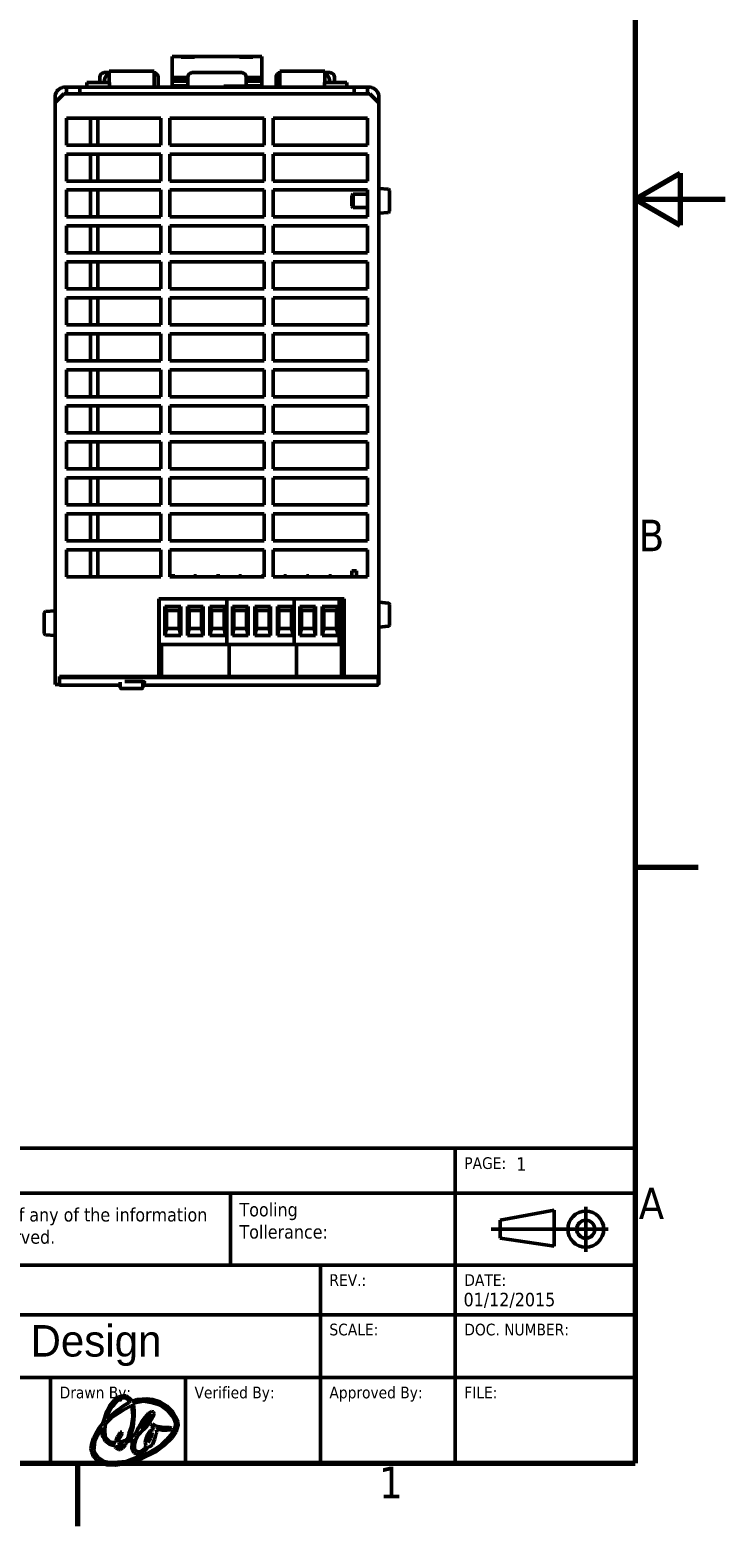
# Model space of a CAD drawing. Header units: millimetres. Extents: x -8 to 1688, y -8 to 1196.
# Tile 6 of 8: x 1379 to 1688, y 4 to 669. Entities that reach past the tile are written whole.
import ezdxf
from ezdxf.enums import TextEntityAlignment as Align

# ---------------------------------------------------------------- set-up
doc = ezdxf.new("R2010")
doc.units = ezdxf.units.MM
doc.header["$LTSCALE"] = 4
for name, color, linetype, lineweight in [('Bordo (ISO)', 7, 'Continuous', 70), ('Simbolo (ISO)', 7, 'Continuous', 25), ('Titolo (ISO)', 7, 'Continuous', 50), ('Visibile (ISO)', 7, 'Continuous', 50)]:
    doc.layers.add(name, color=color, linetype=linetype, lineweight=lineweight)
doc.styles.add('Stile testo106', font='tahoma.ttf')
doc.styles.add('Stile testo39', font='tahoma.ttf')
doc.styles.add('Stile testo96', font='txt')
doc.styles.add('Stile testo97', font='txt')
doc.styles.add('Testo nota (ISO)', font='tahoma.ttf')

# ---------------------------------------------------------------- blocks, each defined once
blk = doc.blocks.new('Bordi adel')
at = {"layer": 'Bordo (ISO)'}
for p, q in [((412, 289), (412, 8)), ((412, 148.5), (417, 151.39)), ((417, 151.39), (417, 145.61)), ((412, 148.5), (422, 148.5)), ((412, 148.5), (417, 145.61)), ((412, 74.25), (419, 74.25)), ((8, 8), (412, 8)), ((350, 8), (350, 1))]:
    blk.add_line(p, q, dxfattribs=at)
at = {"layer": 'Simbolo (ISO)', "char_height": 3.5, "style": 'Testo nota (ISO)'}
for s, insert, attachment_point in [('B', (412.4, 111.12), 4), ('A', (412.4, 36.87), 4), ('1', (384.83, 7.6), 2)]:
    blk.add_mtext(s, dxfattribs=dict(at, insert=insert, attachment_point=attachment_point))
blk = doc.blocks.new('Cartigli ADEL system')
at = {"layer": 'Titolo (ISO)'}
for p, q in [((102.57, 128.89), (222.57, 128.89)), ((102.57, 128.89), (202.57, 128.89)), ((202.57, 128.89), (222.57, 128.89)), ((202.57, 123.89), (202.57, 128.89)), ((202.57, 128.89), (202.57, 123.89)), ((222.57, 128.89), (222.57, 93.89)), ((222.57, 128.89), (222.57, 123.89)), ((202.57, 123.89), (102.57, 123.89)), ((102.57, 123.89), (177.57, 123.89)), ((202.57, 123.89), (177.57, 123.89)), ((177.57, 123.89), (177.57, 115.89)), ((177.57, 123.89), (177.57, 115.89)), ((222.57, 123.89), (202.57, 123.89)), ((202.57, 123.89), (222.57, 123.89)), ((202.57, 115.89), (202.57, 123.89)), ((202.57, 115.89), (202.57, 123.89)), ((222.57, 123.89), (222.57, 115.89)), ((207.57, 120.89), (213.57, 122.02)), ((213.57, 122.02), (213.57, 118.02)), ((217.07, 122.39), (217.07, 117.39)), ((206.57, 119.89), (214.57, 119.89)), ((207.57, 118.89), (207.57, 120.89)), ((214.57, 119.89), (219.57, 119.89)), ((213.57, 118.02), (207.57, 118.89)), ((177.57, 115.89), (102.57, 115.89)), ((102.57, 115.89), (187.57, 115.89)), ((177.57, 115.89), (202.57, 115.89)), ((202.57, 115.89), (187.57, 115.89)), ((187.57, 115.89), (187.57, 110.39)), ((187.57, 115.89), (187.57, 110.39)), ((222.57, 115.89), (202.57, 115.89)), ((202.57, 115.89), (222.57, 115.89)), ((202.57, 110.39), (202.57, 115.89)), ((202.57, 110.39), (202.57, 115.89)), ((222.57, 115.89), (222.57, 110.39)), ((187.57, 110.39), (102.57, 110.39)), ((102.57, 110.39), (187.57, 110.39)), ((202.57, 110.39), (187.57, 110.39)), ((187.57, 110.39), (187.57, 103.39)), ((187.57, 110.39), (202.57, 110.39)), ((187.57, 110.39), (187.57, 103.39)), ((202.57, 110.39), (222.57, 110.39)), ((202.57, 103.39), (202.57, 110.39)), ((222.57, 110.39), (202.57, 110.39)), ((202.57, 103.39), (202.57, 110.39)), ((222.57, 110.39), (222.57, 103.39)), ((187.57, 103.39), (102.57, 103.39)), ((172.57, 103.39), (157.57, 103.39)), ((157.57, 103.39), (157.57, 93.89)), ((187.57, 103.39), (172.57, 103.39)), ((172.57, 103.39), (172.57, 93.89)), ((172.57, 93.89), (172.57, 103.39)), ((202.57, 103.39), (187.57, 103.39)), ((187.57, 103.39), (187.57, 93.89)), ((187.57, 93.89), (187.57, 103.39)), ((187.57, 103.39), (202.57, 103.39)), ((222.57, 103.39), (202.57, 103.39)), ((202.57, 103.39), (222.57, 103.39)), ((202.57, 93.89), (202.57, 103.39)), ((202.57, 93.89), (202.57, 103.39)), ((222.57, 103.39), (222.57, 93.89)), ((222.57, 93.89), (102.57, 93.89)), ((157.57, 93.89), (172.57, 93.89)), ((172.57, 93.89), (187.57, 93.89)), ((187.57, 93.89), (202.57, 93.89)), ((222.57, 93.89), (202.57, 93.89))]:
    blk.add_line(p, q, dxfattribs=at)
for radius in [2, 1]:
    blk.add_circle((217.07, 119.89), radius, dxfattribs=at)
at = {"layer": 'Titolo (ISO)', "char_height": 1.3, "attachment_point": 1, "style": 'Testo nota (ISO)'}
for s, insert in [('\\fTahoma|b0|i0;\\H1.3000;PAGE:', (203.57, 127.89)), ('\\fTahoma|b0|i0;\\H1.3000;REV.:', (188.57, 114.89)), ('\\fTahoma|b0|i0;\\H1.3000;DATE:', (203.57, 114.89)), ('\\fTahoma|b0|i0;\\H1.3000;SCALE:', (188.57, 109.39)), ('\\fTahoma|b0|i0;\\H1.3000;DOC. NUMBER:', (203.57, 109.39)), ('\\fTahoma|b0|i0;\\H1.3000;Drawn By:', (158.57, 102.39)), ('\\fTahoma|b0|i0;\\H1.3000;Verified By:', (173.57, 102.39)), ('\\fTahoma|b0|i0;\\H1.3000;Approved By:', (188.57, 102.39)), ('\\fTahoma|b0|i0;\\H1.3000;FILE:', (203.57, 102.39))]:
    blk.add_mtext(s, dxfattribs=dict(at, insert=insert))
at = {"layer": 'Titolo (ISO)', "char_height": 1.5, "attachment_point": 1, "line_spacing_factor": 0.987884, "style": 'Testo nota (ISO)'}
for s, insert, width in [('\\fTahoma|b0|i0;\\H1.5000;Any disclosure, use or duplication of this document or of any of the information contained herein is expressly prohibited. All rights reserved.', (104.57, 122.25), 72.265), ('\\fTahoma|b0|i0;\\H1.5000;Tooling\\PTollerance:', (178.57, 122.82), 20.2373)]:
    blk.add_mtext(s, dxfattribs=dict(at, insert=insert, width=width))
at = {"layer": 'Titolo (ISO)'}
for tag, height, style, p in [('Materiale', 2.5, 'Stile testo39', (124.57, 127.89)), ('Tolleranza', 1.5, 'Stile testo106', (190.07, 120.89)), ('Revisione', 1.5, 'Stile testo106', (188.57, 112.89)), ('Scala', 1.5, 'Stile testo106', (188.57, 107.39)), ('N._Documento', 1.5, 'Stile testo106', (203.57, 107.39)), ('Disegnatore', 1.5, 'Stile testo106', (158.57, 99.89)), ('Verifica', 1.5, 'Stile testo106', (173.57, 99.89)), ('Approvazione', 1.5, 'Stile testo106', (188.57, 99.89)), ('File', 1.5, 'Stile testo106', (203.57, 99.89))]:
    blk.add_attdef(tag, text='', height=height, dxfattribs=dict(at, style=style)).set_placement(p, align=Align.TOP_LEFT)
for tag, p, height, style in [('Pagina_001', (209.34, 126.39), 1.5, 'Stile testo106'), ('Descrizione_001', (117.31, 112.33), 2.5, 'Stile testo96'), ('Data_001', (203.48, 111.32), 1.5, 'Stile testo106'), ('Titolo_001', (112.41, 105.73), 3.5, 'Stile testo97')]:
    blk.add_attdef(tag, p, '', height=height, dxfattribs=dict(at, style=style))

msp = doc.modelspace()

# ---------------------------------------------------------------- linework, layer by layer
at = {"layer": 'Visibile (ISO)'}
for p, q in [((1441.99, 657.48), (1445.99, 657.48)), ((1441.99, 648.82), (1441.99, 657.48)), ((1445.99, 657.48), (1445.99, 657.15)), ((1445.99, 657.48), (1451.99, 657.48)), ((1445.99, 657.15), (1451.99, 657.15)), ((1451.99, 657.15), (1451.99, 657.48)), ((1451.99, 657.48), (1471.99, 657.48)), ((1471.99, 657.48), (1471.99, 657.15)), ((1471.99, 657.48), (1477.99, 657.48)), ((1471.99, 657.15), (1477.99, 657.15)), ((1477.99, 657.48), (1481.99, 657.48)), ((1477.99, 657.15), (1477.99, 657.48)), ((1481.99, 657.48), (1481.99, 648.82)), ((1404.13, 645.88), (1404.13, 643.88)), ((1414.13, 645.88), (1404.13, 645.88)), ((1409.85, 648.28), (1409.85, 645.88)), ((1411.85, 650.28), (1413.99, 650.28)), ((1413.99, 650.88), (1433.99, 650.88)), ((1413.99, 649.87), (1413.99, 650.88)), ((1413.99, 649.87), (1413.99, 645.88)), ((1414.13, 643.88), (1414.13, 645.88)), ((1433.99, 650.88), (1433.99, 649.87)), ((1433.99, 644.28), (1433.99, 649.87)), ((1435.85, 643.88), (1435.85, 648.28)), ((1441.99, 648.82), (1441.99, 648.09)), ((1441.99, 647.01), (1441.99, 648.09)), ((1441.99, 648.09), (1448.99, 648.09)), ((1441.99, 646.48), (1441.99, 647.01)), ((1448.99, 647.01), (1441.99, 647.01)), ((1441.99, 644.48), (1441.99, 646.48)), ((1448.99, 646.48), (1441.99, 646.48)), ((1448.99, 648.28), (1448.99, 643.88)), ((1472.99, 650.28), (1450.99, 650.28)), ((1474.99, 644.28), (1474.99, 648.28)), ((1474.99, 648.09), (1481.99, 648.09)), ((1481.99, 647.01), (1474.99, 647.01)), ((1481.99, 646.48), (1474.99, 646.48)), ((1481.99, 648.09), (1481.99, 648.82)), ((1481.99, 648.09), (1481.99, 647.01)), ((1481.99, 647.01), (1481.99, 646.48)), ((1481.99, 646.48), (1481.99, 644.48)), ((1488.25, 648.28), (1488.25, 643.88)), ((1489.99, 650.88), (1509.99, 650.88)), ((1489.99, 649.87), (1489.99, 650.88)), ((1489.99, 649.87), (1489.99, 644.28)), ((1509.79, 645.88), (1509.79, 643.88)), ((1519.79, 645.88), (1509.79, 645.88)), ((1509.99, 650.88), (1509.99, 649.87)), ((1509.99, 650.28), (1512.25, 650.28)), ((1509.99, 645.88), (1509.99, 649.87)), ((1514.25, 645.88), (1514.25, 648.28)), ((1519.79, 643.88), (1519.79, 645.88)), ((1393.93, 640.88), (1389.99, 636.94)), ((1389.99, 639.38), (1389.99, 636.94)), ((1396.99, 640.88), (1393.93, 640.88)), ((1394.49, 643.88), (1394.99, 643.88)), ((1400.99, 643.88), (1394.99, 643.88)), ((1394.99, 640.88), (1394.99, 643.88)), ((1396.99, 640.88), (1400.99, 640.88)), ((1400.99, 640.88), (1400.99, 643.88)), ((1400.99, 643.88), (1522.99, 643.88)), ((1522.99, 640.88), (1400.99, 640.88)), ((1433.99, 643.88), (1433.99, 644.28)), ((1448.99, 644.48), (1441.99, 644.48)), ((1441.99, 644.48), (1441.99, 643.88)), ((1445.99, 643.88), (1445.99, 644.48)), ((1464.99, 644.28), (1474.99, 644.28)), ((1464.99, 643.88), (1464.99, 644.28)), ((1465.79, 643.88), (1465.79, 644.28)), ((1481.99, 644.48), (1474.99, 644.48)), ((1477.99, 644.48), (1477.99, 643.88)), ((1481.99, 644.48), (1481.99, 643.88)), ((1489.99, 644.28), (1489.99, 643.88)), ((1528.99, 643.88), (1522.99, 643.88)), ((1522.99, 643.88), (1522.99, 640.88)), ((1522.99, 640.88), (1526.99, 640.88)), ((1529.99, 640.88), (1526.99, 640.88)), ((1528.99, 643.88), (1528.99, 640.88)), ((1528.99, 643.88), (1529.49, 643.88)), ((1533.99, 636.88), (1529.99, 640.88)), ((1530.77, 640.16), (1530.27, 640.66)), ((1533.99, 636.88), (1533.99, 639.38)), ((1389.99, 636.94), (1389.99, 417.38)), ((1533.99, 636.88), (1533.99, 417.38)), ((1394.99, 618.1), (1394.99, 630.1)), ((1394.99, 630.1), (1436.99, 630.1)), ((1405.79, 630.1), (1405.79, 618.1)), ((1408.99, 630.1), (1408.99, 618.1)), ((1436.99, 630.1), (1436.99, 618.1)), ((1440.99, 618.1), (1440.99, 630.1)), ((1440.99, 630.1), (1482.99, 630.1)), ((1482.99, 630.1), (1482.99, 618.1)), ((1486.99, 618.1), (1486.99, 630.1)), ((1486.99, 630.1), (1528.99, 630.1)), ((1528.99, 630.1), (1528.99, 618.1)), ((1436.99, 618.1), (1394.99, 618.1)), ((1394.99, 602.1), (1394.99, 614.1)), ((1394.99, 614.1), (1436.99, 614.1)), ((1405.79, 614.1), (1405.79, 602.1)), ((1408.99, 614.1), (1408.99, 602.1)), ((1436.99, 614.1), (1436.99, 602.1)), ((1482.99, 618.1), (1440.99, 618.1)), ((1440.99, 602.1), (1440.99, 614.1)), ((1440.99, 614.1), (1482.99, 614.1)), ((1482.99, 614.1), (1482.99, 602.1)), ((1528.99, 618.1), (1486.99, 618.1)), ((1486.99, 602.1), (1486.99, 614.1)), ((1486.99, 614.1), (1528.99, 614.1)), ((1528.99, 614.1), (1528.99, 602.1)), ((1436.99, 602.1), (1394.99, 602.1)), ((1482.99, 602.1), (1440.99, 602.1)), ((1528.99, 602.1), (1486.99, 602.1)), ((1538.24, 598.41), (1533.99, 598.78)), ((1394.99, 586.1), (1394.99, 598.1)), ((1394.99, 598.1), (1436.99, 598.1)), ((1405.79, 598.1), (1405.79, 586.1)), ((1408.99, 598.1), (1408.99, 586.1)), ((1436.99, 598.1), (1436.99, 586.1)), ((1440.99, 586.1), (1440.99, 598.1)), ((1440.99, 598.1), (1482.99, 598.1)), ((1482.99, 598.1), (1482.99, 586.1)), ((1486.99, 586.1), (1486.99, 598.1)), ((1486.99, 598.1), (1528.99, 598.1)), ((1521.99, 595.67), (1522.6, 596.28)), ((1521.99, 590.89), (1521.99, 595.67)), ((1522.6, 596.28), (1522.6, 590.28)), ((1528.99, 596.28), (1522.6, 596.28)), ((1528.99, 598.1), (1528.99, 586.1)), ((1538.79, 597.81), (1538.79, 588.75)), ((1436.99, 586.1), (1394.99, 586.1)), ((1482.99, 586.1), (1440.99, 586.1)), ((1528.99, 586.1), (1486.99, 586.1)), ((1521.99, 590.89), (1522.6, 590.28)), ((1528.99, 590.28), (1522.6, 590.28)), ((1538.24, 588.15), (1533.99, 587.78)), ((1394.99, 570.1), (1394.99, 582.1)), ((1394.99, 582.1), (1436.99, 582.1)), ((1405.79, 582.1), (1405.79, 570.1)), ((1408.99, 582.1), (1408.99, 570.1)), ((1436.99, 582.1), (1436.99, 570.1)), ((1440.99, 570.1), (1440.99, 582.1)), ((1440.99, 582.1), (1482.99, 582.1)), ((1482.99, 582.1), (1482.99, 570.1)), ((1486.99, 570.1), (1486.99, 582.1)), ((1486.99, 582.1), (1528.99, 582.1)), ((1528.99, 582.1), (1528.99, 570.1)), ((1436.99, 570.1), (1394.99, 570.1)), ((1394.99, 554.1), (1394.99, 566.1)), ((1394.99, 566.1), (1436.99, 566.1)), ((1405.79, 566.1), (1405.79, 554.1)), ((1408.99, 566.1), (1408.99, 554.1)), ((1436.99, 566.1), (1436.99, 554.1)), ((1482.99, 570.1), (1440.99, 570.1)), ((1440.99, 554.1), (1440.99, 566.1)), ((1440.99, 566.1), (1482.99, 566.1)), ((1482.99, 566.1), (1482.99, 554.1)), ((1528.99, 570.1), (1486.99, 570.1)), ((1486.99, 554.1), (1486.99, 566.1)), ((1486.99, 566.1), (1528.99, 566.1)), ((1528.99, 566.1), (1528.99, 554.1)), ((1436.99, 554.1), (1394.99, 554.1)), ((1482.99, 554.1), (1440.99, 554.1)), ((1528.99, 554.1), (1486.99, 554.1)), ((1394.99, 538.1), (1394.99, 550.1)), ((1394.99, 550.1), (1436.99, 550.1)), ((1405.79, 550.1), (1405.79, 538.1)), ((1408.99, 550.1), (1408.99, 538.1)), ((1436.99, 550.1), (1436.99, 538.1)), ((1440.99, 538.1), (1440.99, 550.1)), ((1440.99, 550.1), (1482.99, 550.1)), ((1482.99, 550.1), (1482.99, 538.1)), ((1486.99, 538.1), (1486.99, 550.1)), ((1486.99, 550.1), (1528.99, 550.1)), ((1528.99, 550.1), (1528.99, 538.1)), ((1436.99, 538.1), (1394.99, 538.1)), ((1394.99, 522.1), (1394.99, 534.1)), ((1394.99, 534.1), (1436.99, 534.1)), ((1405.79, 534.1), (1405.79, 522.1)), ((1408.99, 534.1), (1408.99, 522.1)), ((1436.99, 534.1), (1436.99, 522.1)), ((1482.99, 538.1), (1440.99, 538.1)), ((1440.99, 522.1), (1440.99, 534.1)), ((1440.99, 534.1), (1482.99, 534.1)), ((1482.99, 534.1), (1482.99, 522.1)), ((1528.99, 538.1), (1486.99, 538.1)), ((1486.99, 522.1), (1486.99, 534.1)), ((1486.99, 534.1), (1528.99, 534.1)), ((1528.99, 534.1), (1528.99, 522.1)), ((1436.99, 522.1), (1394.99, 522.1)), ((1482.99, 522.1), (1440.99, 522.1)), ((1528.99, 522.1), (1486.99, 522.1)), ((1394.99, 506.1), (1394.99, 518.1)), ((1394.99, 518.1), (1436.99, 518.1)), ((1405.79, 518.1), (1405.79, 506.1)), ((1408.99, 518.1), (1408.99, 506.1)), ((1436.99, 518.1), (1436.99, 506.1)), ((1440.99, 506.1), (1440.99, 518.1)), ((1440.99, 518.1), (1482.99, 518.1)), ((1482.99, 518.1), (1482.99, 506.1)), ((1486.99, 506.1), (1486.99, 518.1)), ((1486.99, 518.1), (1528.99, 518.1)), ((1528.99, 518.1), (1528.99, 506.1)), ((1436.99, 506.1), (1394.99, 506.1)), ((1482.99, 506.1), (1440.99, 506.1)), ((1528.99, 506.1), (1486.99, 506.1)), ((1394.99, 490.1), (1394.99, 502.1)), ((1394.99, 502.1), (1436.99, 502.1)), ((1405.79, 502.1), (1405.79, 490.1)), ((1408.99, 502.1), (1408.99, 490.1)), ((1436.99, 502.1), (1436.99, 490.1)), ((1440.99, 490.1), (1440.99, 502.1)), ((1440.99, 502.1), (1482.99, 502.1)), ((1482.99, 502.1), (1482.99, 490.1)), ((1486.99, 490.1), (1486.99, 502.1)), ((1486.99, 502.1), (1528.99, 502.1)), ((1528.99, 502.1), (1528.99, 490.1)), ((1436.99, 490.1), (1394.99, 490.1)), ((1394.99, 474.1), (1394.99, 486.1)), ((1394.99, 486.1), (1436.99, 486.1)), ((1405.79, 486.1), (1405.79, 474.1)), ((1408.99, 486.1), (1408.99, 474.1)), ((1436.99, 486.1), (1436.99, 474.1)), ((1482.99, 490.1), (1440.99, 490.1)), ((1440.99, 474.1), (1440.99, 486.1)), ((1440.99, 486.1), (1482.99, 486.1)), ((1482.99, 486.1), (1482.99, 474.1)), ((1528.99, 490.1), (1486.99, 490.1)), ((1486.99, 474.1), (1486.99, 486.1)), ((1486.99, 486.1), (1528.99, 486.1)), ((1528.99, 486.1), (1528.99, 474.1)), ((1436.99, 474.1), (1394.99, 474.1)), ((1482.99, 474.1), (1440.99, 474.1)), ((1528.99, 474.1), (1486.99, 474.1)), ((1394.99, 458.1), (1394.99, 470.1)), ((1394.99, 470.1), (1436.99, 470.1)), ((1405.79, 470.1), (1405.79, 458.1)), ((1408.99, 470.1), (1408.99, 458.1)), ((1436.99, 470.1), (1436.99, 458.1)), ((1440.99, 458.1), (1440.99, 470.1)), ((1440.99, 470.1), (1482.99, 470.1)), ((1482.99, 470.1), (1482.99, 458.1)), ((1486.99, 458.1), (1486.99, 470.1)), ((1486.99, 470.1), (1528.99, 470.1)), ((1528.99, 470.1), (1528.99, 458.1)), ((1436.99, 458.1), (1394.99, 458.1)), ((1394.99, 442.1), (1394.99, 454.1)), ((1394.99, 454.1), (1436.99, 454.1)), ((1405.79, 454.1), (1405.79, 442.1)), ((1408.99, 454.1), (1408.99, 442.1)), ((1436.99, 454.1), (1436.99, 442.1)), ((1482.99, 458.1), (1440.99, 458.1)), ((1440.99, 442.1), (1440.99, 454.1)), ((1440.99, 454.1), (1482.99, 454.1)), ((1482.99, 454.1), (1482.99, 442.1)), ((1528.99, 458.1), (1486.99, 458.1)), ((1486.99, 442.1), (1486.99, 454.1)), ((1486.99, 454.1), (1528.99, 454.1)), ((1528.99, 454.1), (1528.99, 442.1)), ((1436.99, 442.1), (1394.99, 442.1)), ((1482.99, 442.1), (1440.99, 442.1)), ((1528.99, 442.1), (1486.99, 442.1)), ((1394.99, 426.1), (1394.99, 438.1)), ((1394.99, 438.1), (1436.99, 438.1)), ((1405.79, 438.1), (1405.79, 426.1)), ((1408.99, 438.1), (1408.99, 426.1)), ((1436.99, 438.1), (1436.99, 426.1)), ((1440.99, 426.1), (1440.99, 438.1)), ((1440.99, 438.1), (1482.99, 438.1)), ((1482.99, 438.1), (1482.99, 426.1)), ((1486.99, 426.1), (1486.99, 438.1)), ((1486.99, 438.1), (1528.99, 438.1)), ((1528.99, 438.1), (1528.99, 426.1)), ((1436.99, 426.1), (1394.99, 426.1)), ((1482.99, 426.1), (1440.99, 426.1)), ((1441.65, 426.1), (1441.77, 426.55)), ((1441.77, 426.55), (1442.92, 426.55)), ((1442.92, 426.55), (1443.23, 426.55)), ((1442.92, 426.55), (1443.04, 426.1)), ((1443.35, 426.1), (1443.23, 426.55)), ((1451.65, 426.1), (1451.77, 426.55)), ((1451.77, 426.55), (1452.92, 426.55)), ((1452.92, 426.55), (1453.04, 426.1)), ((1461.65, 426.1), (1461.77, 426.55)), ((1461.77, 426.55), (1462.92, 426.55)), ((1462.92, 426.55), (1463.23, 426.55)), ((1462.92, 426.55), (1463.04, 426.1)), ((1463.35, 426.1), (1463.23, 426.55)), ((1471.65, 426.1), (1471.77, 426.55)), ((1471.77, 426.55), (1472.92, 426.55)), ((1472.92, 426.55), (1473.04, 426.1)), ((1481.65, 426.1), (1481.77, 426.55)), ((1481.77, 426.55), (1482.92, 426.55)), ((1482.92, 426.55), (1482.99, 426.55)), ((1482.92, 426.55), (1482.99, 426.29)), ((1528.99, 426.1), (1486.99, 426.1)), ((1491.65, 426.1), (1491.77, 426.55)), ((1491.77, 426.55), (1492.92, 426.55)), ((1492.92, 426.55), (1493.04, 426.1)), ((1501.65, 426.1), (1501.77, 426.55)), ((1501.77, 426.55), (1502.92, 426.55)), ((1502.92, 426.55), (1503.04, 426.1)), ((1511.65, 426.1), (1511.77, 426.55)), ((1511.77, 426.55), (1512.92, 426.55)), ((1512.92, 426.55), (1513.04, 426.1)), ((1522.03, 428.75), (1522.03, 427.75)), ((1524.03, 428.75), (1522.03, 428.75)), ((1522.03, 426.1), (1522.03, 427.75)), ((1524.03, 427.75), (1524.03, 428.75)), ((1524.03, 427.75), (1524.03, 426.1)), ((1389.99, 416.22), (1389.99, 417.38)), ((1389.99, 416.22), (1389.99, 383.11)), ((1436.19, 416.28), (1436.19, 416.22)), ((1436.19, 416.28), (1518.59, 416.28)), ((1436.19, 383.11), (1436.19, 416.22)), ((1436.35, 395.95), (1436.35, 416.28)), ((1438.85, 412.95), (1438.85, 400.04)), ((1445.85, 412.95), (1438.85, 412.95)), ((1439.55, 411.15), (1438.85, 412.95)), ((1445.15, 411.15), (1445.85, 412.95)), ((1445.85, 400.04), (1445.85, 412.95)), ((1448.85, 412.95), (1448.85, 400.04)), ((1455.85, 412.95), (1448.85, 412.95)), ((1449.55, 411.15), (1448.85, 412.95)), ((1455.15, 411.15), (1455.85, 412.95)), ((1455.85, 400.04), (1455.85, 412.95)), ((1458.85, 412.95), (1458.85, 400.04)), ((1465.85, 412.95), (1458.85, 412.95)), ((1459.55, 411.15), (1458.85, 412.95)), ((1465.15, 411.15), (1465.85, 412.95)), ((1465.85, 400.04), (1465.85, 412.95)), ((1466.35, 416.28), (1466.35, 395.95)), ((1466.35, 395.95), (1466.35, 416.28)), ((1468.85, 412.95), (1468.85, 400.04)), ((1475.85, 412.95), (1468.85, 412.95)), ((1469.55, 411.15), (1468.85, 412.95)), ((1475.15, 411.15), (1475.85, 412.95)), ((1475.85, 400.04), (1475.85, 412.95)), ((1478.85, 412.95), (1478.85, 400.04)), ((1485.85, 412.95), (1478.85, 412.95)), ((1479.55, 411.15), (1478.85, 412.95)), ((1485.15, 411.15), (1485.85, 412.95)), ((1485.85, 400.04), (1485.85, 412.95)), ((1488.85, 412.95), (1488.85, 400.04)), ((1495.85, 412.95), (1488.85, 412.95)), ((1489.55, 411.15), (1488.85, 412.95)), ((1495.15, 411.15), (1495.85, 412.95)), ((1495.85, 400.04), (1495.85, 412.95)), ((1496.35, 416.28), (1496.35, 395.95)), ((1496.35, 395.95), (1496.35, 416.28)), ((1498.85, 412.95), (1498.85, 400.04)), ((1505.85, 412.95), (1498.85, 412.95)), ((1499.55, 411.15), (1498.85, 412.95)), ((1505.15, 411.15), (1505.85, 412.95)), ((1505.85, 400.04), (1505.85, 412.95)), ((1508.85, 412.95), (1508.85, 400.04)), ((1515.85, 412.95), (1508.85, 412.95)), ((1509.55, 411.15), (1508.85, 412.95)), ((1515.15, 411.15), (1515.85, 412.95)), ((1515.85, 400.04), (1515.85, 412.95)), ((1516.35, 416.28), (1516.35, 395.95)), ((1517.35, 416.28), (1517.35, 395.95)), ((1518.59, 416.22), (1518.59, 416.28)), ((1518.59, 416.22), (1518.59, 383.11)), ((1533.99, 416.22), (1533.99, 417.38)), ((1533.99, 416.22), (1533.99, 383.11)), ((1538.24, 414.41), (1533.99, 414.78)), ((1538.79, 413.81), (1538.79, 404.75)), ((1385.19, 400.95), (1385.19, 410.01)), ((1385.74, 410.61), (1389.99, 410.98)), ((1439.55, 411.15), (1439.55, 403.15)), ((1445.15, 411.15), (1439.55, 411.15)), ((1445.15, 403.15), (1445.15, 411.15)), ((1449.55, 411.15), (1449.55, 403.15)), ((1455.15, 411.15), (1449.55, 411.15)), ((1455.15, 403.15), (1455.15, 411.15)), ((1459.55, 411.15), (1459.55, 403.15)), ((1465.15, 411.15), (1459.55, 411.15)), ((1465.15, 403.15), (1465.15, 411.15)), ((1469.55, 411.15), (1469.55, 403.15)), ((1475.15, 411.15), (1469.55, 411.15)), ((1475.15, 403.15), (1475.15, 411.15)), ((1479.55, 411.15), (1479.55, 403.15)), ((1485.15, 411.15), (1479.55, 411.15)), ((1485.15, 403.15), (1485.15, 411.15)), ((1489.55, 411.15), (1489.55, 403.15)), ((1495.15, 411.15), (1489.55, 411.15)), ((1495.15, 403.15), (1495.15, 411.15)), ((1499.55, 411.15), (1499.55, 403.15)), ((1505.15, 411.15), (1499.55, 411.15)), ((1505.15, 403.15), (1505.15, 411.15)), ((1509.55, 411.15), (1509.55, 403.15)), ((1515.15, 411.15), (1509.55, 411.15)), ((1515.15, 403.15), (1515.15, 411.15)), ((1385.74, 400.35), (1389.99, 399.98)), ((1439.55, 403.15), (1438.85, 400.04)), ((1438.85, 400.04), (1445.85, 400.04)), ((1439.55, 403.15), (1445.15, 403.15)), ((1445.15, 403.15), (1445.85, 400.04)), ((1449.55, 403.15), (1448.85, 400.04)), ((1448.85, 400.04), (1455.85, 400.04)), ((1449.55, 403.15), (1455.15, 403.15)), ((1455.15, 403.15), (1455.85, 400.04)), ((1459.55, 403.15), (1458.85, 400.04)), ((1458.85, 400.04), (1465.85, 400.04)), ((1459.55, 403.15), (1465.15, 403.15)), ((1465.15, 403.15), (1465.85, 400.04)), ((1469.55, 403.15), (1468.85, 400.04)), ((1468.85, 400.04), (1475.85, 400.04)), ((1469.55, 403.15), (1475.15, 403.15)), ((1475.15, 403.15), (1475.85, 400.04)), ((1479.55, 403.15), (1478.85, 400.04)), ((1478.85, 400.04), (1485.85, 400.04)), ((1479.55, 403.15), (1485.15, 403.15)), ((1485.15, 403.15), (1485.85, 400.04)), ((1489.55, 403.15), (1488.85, 400.04)), ((1488.85, 400.04), (1495.85, 400.04)), ((1489.55, 403.15), (1495.15, 403.15)), ((1495.15, 403.15), (1495.85, 400.04)), ((1499.55, 403.15), (1498.85, 400.04)), ((1498.85, 400.04), (1505.85, 400.04)), ((1499.55, 403.15), (1505.15, 403.15)), ((1505.15, 403.15), (1505.85, 400.04)), ((1509.55, 403.15), (1508.85, 400.04)), ((1508.85, 400.04), (1515.85, 400.04)), ((1509.55, 403.15), (1515.15, 403.15)), ((1515.15, 403.15), (1515.85, 400.04)), ((1538.24, 404.15), (1533.99, 403.78)), ((1436.99, 393.78), (1436.19, 393.78)), ((1466.35, 395.95), (1436.35, 395.95)), ((1436.99, 384.08), (1436.99, 393.78)), ((1437.35, 381.75), (1437.35, 395.95)), ((1496.35, 395.95), (1466.35, 395.95)), ((1467.35, 381.75), (1467.35, 395.95)), ((1467.35, 381.75), (1467.35, 395.95)), ((1516.35, 395.95), (1496.35, 395.95)), ((1497.35, 381.75), (1497.35, 395.95)), ((1497.35, 381.75), (1497.35, 395.95)), ((1517.35, 395.95), (1516.35, 395.95)), ((1517.35, 381.75), (1517.35, 395.95)), ((1389.99, 381.88), (1389.99, 383.11)), ((1389.99, 378.28), (1389.99, 381.88)), ((1391.99, 381.8), (1437.35, 381.8)), ((1391.99, 381.4), (1391.99, 381.8)), ((1391.99, 377.88), (1391.99, 381.4)), ((1533.72, 381.4), (1391.99, 381.4)), ((1418.99, 379.32), (1418.99, 376.78)), ((1428.99, 379.49), (1428.99, 376.78)), ((1436.19, 383.87), (1437.35, 383.87)), ((1436.19, 383.11), (1436.19, 381.88)), ((1437.35, 381.88), (1436.19, 381.88)), ((1436.19, 381.88), (1436.19, 381.88)), ((1436.99, 383.87), (1436.99, 384.08)), ((1436.99, 383.87), (1436.99, 383.87)), ((1437.35, 381.75), (1467.35, 381.75)), ((1467.35, 381.75), (1497.35, 381.75)), ((1497.35, 381.75), (1517.35, 381.75)), ((1517.35, 383.87), (1518.59, 383.87)), ((1518.59, 381.88), (1517.35, 381.88)), ((1517.35, 381.8), (1533.72, 381.8)), ((1518.59, 381.88), (1518.59, 383.11)), ((1518.59, 381.88), (1518.59, 381.88)), ((1533.72, 381.4), (1533.72, 381.8)), ((1533.72, 381.4), (1533.72, 377.88)), ((1533.99, 381.88), (1533.99, 383.11)), ((1533.99, 378.28), (1533.99, 381.88)), ((1389.99, 378.28), (1391.99, 378.28)), ((1418.99, 377.88), (1391.99, 377.88)), ((1428.59, 376.38), (1419.39, 376.38)), ((1533.72, 377.88), (1428.99, 377.88)), ((1533.72, 378.28), (1533.99, 378.28)), ((1414.16, 57.47), (1416.4, 60.2)), ((1416.4, 60.2), (1418.4, 61.47)), ((1417.53, 59.75), (1418.23, 60.28)), ((1418.23, 60.28), (1419.26, 60.77)), ((1418.4, 61.47), (1420.23, 61.9)), ((1419.26, 60.77), (1419.9, 61.04)), ((1419.9, 61.04), (1420.61, 61.03)), ((1420.23, 61.9), (1421.63, 61.9)), ((1420.61, 61.03), (1421.48, 60.89)), ((1421.48, 60.89), (1422.19, 60.42)), ((1421.63, 61.9), (1422.97, 60.84)), ((1422.19, 60.42), (1422.82, 59.76)), ((1422.97, 60.84), (1424.14, 59.67)), ((1424.84, 59.67), (1426.44, 60.31)), ((1426.44, 60.31), (1430.76, 60.62)), ((1430.76, 60.62), (1433.3, 60.25)), ((1433.3, 60.25), (1436.63, 59.18)), ((1411.52, 50.49), (1412.99, 55.16)), ((1412.99, 55.16), (1414.16, 57.47)), ((1413.1, 52.17), (1413.6, 53.72)), ((1413.6, 53.72), (1414.78, 56.09)), ((1416.18, 54.2), (1413.95, 52.49)), ((1414.78, 56.09), (1415.42, 57.1)), ((1415, 52.17), (1416.72, 53.34)), ((1415.42, 57.1), (1416.07, 57.94)), ((1416.07, 57.94), (1416.93, 58.91)), ((1417.34, 55.22), (1416.18, 54.2)), ((1416.72, 53.34), (1418.3, 54.37)), ((1416.93, 58.91), (1417.53, 59.75)), ((1418.5, 55.98), (1417.34, 55.22)), ((1418.3, 54.37), (1419.9, 55.4)), ((1420.02, 57.1), (1418.5, 55.98)), ((1419.9, 55.4), (1421.66, 56.33)), ((1421.14, 57.85), (1420.02, 57.1)), ((1422.97, 59), (1421.14, 57.85)), ((1421.66, 56.33), (1422.62, 56.93)), ((1422.62, 56.93), (1423.57, 57.31)), ((1422.82, 59.76), (1423.13, 59.44)), ((1423.13, 59.44), (1422.97, 59)), ((1423.57, 57.31), (1424.09, 57.38)), ((1424.09, 57.38), (1424.31, 56.2)), ((1424.14, 59.67), (1424.84, 59.67)), ((1424.31, 56.2), (1424.46, 54.79)), ((1424.46, 54.79), (1424.51, 52.94)), ((1424.63, 58.54), (1425.14, 58.87)), ((1424.97, 57.34), (1424.63, 58.54)), ((1425.2, 54.91), (1424.97, 57.34)), ((1425.14, 58.87), (1429.38, 59.56)), ((1425.2, 53.04), (1425.2, 54.91)), ((1429.38, 59.56), (1432.7, 58.94)), ((1431.58, 54.15), (1429.98, 52.38)), ((1432.82, 54.9), (1431.58, 54.15)), ((1432.05, 53.11), (1432.4, 53.4)), ((1432.4, 53.4), (1432.89, 53.75)), ((1432.88, 53.38), (1432.66, 52.98)), ((1432.7, 58.94), (1435.84, 58.11)), ((1433.83, 54.73), (1432.82, 54.9)), ((1432.89, 53.75), (1432.88, 53.38)), ((1432.94, 51.47), (1433.85, 53.31)), ((1434.17, 53.98), (1433.83, 54.73)), ((1433.85, 53.31), (1434.17, 53.98)), ((1435.84, 58.11), (1437.68, 57.2)), ((1436.63, 59.18), (1439.63, 57.32)), ((1437.68, 57.2), (1440.05, 55.42)), ((1439.63, 57.32), (1442.5, 54.57)), ((1440.05, 55.42), (1441.85, 52.98)), ((1442.5, 54.57), (1443.44, 52.85)), ((1408.12, 45.16), (1409.6, 47.62)), ((1409.6, 47.62), (1410.74, 49.11)), ((1409.84, 46.09), (1410.88, 47.81)), ((1410.74, 49.11), (1411.18, 49.83)), ((1410.88, 47.81), (1410.99, 46.62)), ((1410.99, 46.62), (1410.99, 44.54)), ((1411.18, 49.83), (1411.52, 50.49)), ((1412.13, 46.62), (1412.23, 48.52)), ((1412.27, 43.88), (1412.13, 46.62)), ((1412.23, 48.52), (1412.59, 49.73)), ((1412.59, 49.73), (1413.76, 50.93)), ((1413.95, 52.49), (1413.05, 51.64)), ((1413.05, 51.64), (1413.1, 52.17)), ((1413.76, 50.93), (1415, 52.17)), ((1423.94, 48.33), (1422.85, 45.08)), ((1423.8, 44.8), (1424.69, 48.15)), ((1424.08, 49.6), (1423.94, 48.33)), ((1424.4, 51.45), (1424.08, 49.6)), ((1424.51, 52.94), (1424.4, 51.45)), ((1424.69, 48.15), (1425.2, 53.04)), ((1427.14, 47.83), (1425.99, 45.47)), ((1426.58, 44.17), (1429.31, 46.94)), ((1428.56, 50.48), (1427.14, 47.83)), ((1428.15, 47.2), (1428.38, 47.82)), ((1428.54, 47.45), (1428.15, 47.2)), ((1428.38, 47.82), (1428.8, 48.72)), ((1429.15, 48.03), (1428.54, 47.45)), ((1429.98, 52.38), (1428.56, 50.48)), ((1428.8, 48.72), (1429.61, 50.02)), ((1429.5, 48.51), (1429.15, 48.03)), ((1429.31, 46.94), (1430.83, 48.48)), ((1429.88, 49.1), (1429.5, 48.51)), ((1429.61, 50.02), (1429.97, 50.66)), ((1430.51, 49.92), (1429.88, 49.1)), ((1429.97, 50.66), (1430.39, 51.31)), ((1430.39, 51.31), (1431.06, 52.19)), ((1431.22, 50.64), (1430.51, 49.92)), ((1430.83, 48.48), (1432.94, 51.47)), ((1431.06, 52.19), (1431.13, 52.47)), ((1431.13, 52.47), (1431.61, 52.86)), ((1432.66, 52.98), (1431.22, 50.64)), ((1431.61, 52.86), (1432.05, 53.11)), ((1432.8, 46.7), (1432.12, 46.26)), ((1433.27, 46.79), (1432.8, 46.7)), ((1432.92, 49.19), (1432.86, 48.48)), ((1432.86, 48.48), (1433.44, 47.98)), ((1433.28, 49.41), (1432.92, 49.19)), ((1433.78, 46.77), (1433.27, 46.79)), ((1433.83, 49.2), (1433.28, 49.41)), ((1433.44, 47.98), (1433.76, 47.44)), ((1433.76, 47.44), (1433.94, 47.09)), ((1433.94, 47.09), (1433.78, 46.77)), ((1434.71, 48.63), (1433.83, 49.2)), ((1435.65, 48.28), (1434.71, 48.63)), ((1435.1, 46.85), (1435.8, 47.04)), ((1435.17, 45.68), (1435.1, 46.85)), ((1436.56, 48.11), (1435.65, 48.28)), ((1435.8, 47.04), (1437.54, 46.63)), ((1438.36, 47.85), (1436.56, 48.11)), ((1437.54, 46.63), (1439.72, 46.61)), ((1439.64, 47.85), (1438.36, 47.85)), ((1440.93, 47.88), (1439.64, 47.85)), ((1439.72, 46.61), (1441.09, 46.82)), ((1441.76, 47.58), (1440.93, 47.88)), ((1441.09, 46.82), (1441.76, 47.05)), ((1442.93, 46.76), (1441.63, 44.71)), ((1441.76, 47.05), (1441.76, 47.58)), ((1441.85, 52.98), (1442.8, 51.99)), ((1442.8, 51.99), (1443.55, 49.89)), ((1443.53, 48.62), (1442.93, 46.76)), ((1443.44, 52.85), (1444.53, 50.34)), ((1443.55, 49.89), (1443.53, 48.62)), ((1444.74, 48.85), (1443.88, 45.93)), ((1444.53, 50.34), (1444.74, 48.85)), ((1405.95, 38.37), (1406.34, 40.87)), ((1406.34, 40.87), (1407.03, 43.19)), ((1407.03, 43.19), (1408.12, 45.16)), ((1407.2, 37.6), (1407.72, 41.88)), ((1407.72, 41.88), (1408.37, 43.51)), ((1408.37, 43.51), (1409.84, 46.09)), ((1410.99, 44.54), (1411.36, 43.53)), ((1411.36, 43.53), (1411.77, 42.65)), ((1411.77, 42.65), (1412.26, 41.87)), ((1412.26, 41.87), (1413.01, 41.3)), ((1413.05, 42.6), (1412.27, 43.88)), ((1413.01, 41.3), (1414.12, 40.43)), ((1413.71, 41.96), (1413.05, 42.6)), ((1414.55, 41.48), (1413.71, 41.96)), ((1414.12, 40.43), (1415.46, 40.02)), ((1415.46, 41.15), (1414.55, 41.48)), ((1416.95, 41.17), (1415.46, 41.15)), ((1415.46, 40.02), (1416.66, 39.89)), ((1417.13, 42.07), (1416.95, 41.17)), ((1417.39, 42.9), (1417.13, 42.07)), ((1417.71, 43.66), (1417.39, 42.9)), ((1418.32, 44.31), (1417.71, 43.66)), ((1417.84, 39.91), (1418.29, 40.07)), ((1418.15, 41.27), (1418.26, 42.18)), ((1419.24, 41.39), (1418.15, 41.27)), ((1418.26, 42.18), (1418.88, 43.49)), ((1418.29, 40.07), (1419.22, 40.29)), ((1418.59, 45.16), (1418.32, 44.31)), ((1418.9, 45.72), (1418.59, 45.16)), ((1418.88, 43.49), (1419.32, 44.33)), ((1419.7, 45.76), (1418.9, 45.72)), ((1419.22, 40.29), (1419.77, 40.46)), ((1420.03, 41.58), (1419.24, 41.39)), ((1419.32, 44.33), (1419.74, 45.21)), ((1419.74, 45.21), (1419.7, 45.76)), ((1420.12, 40.01), (1419.74, 39.65)), ((1419.77, 40.46), (1420.14, 40.66)), ((1420.78, 41.87), (1420.03, 41.58)), ((1420.31, 40.32), (1420.12, 40.01)), ((1420.14, 40.66), (1420.38, 40.66)), ((1420.38, 40.66), (1420.31, 40.32)), ((1421.43, 42.11), (1420.78, 41.87)), ((1420.78, 39.33), (1421.33, 40.07)), ((1421.33, 40.07), (1421.44, 40.68)), ((1421.84, 42.56), (1421.43, 42.11)), ((1421.44, 40.68), (1421.69, 41.1)), ((1421.69, 41.1), (1422.94, 41.82)), ((1422.19, 43.13), (1421.84, 42.56)), ((1422.53, 43.56), (1422.19, 43.13)), ((1422.69, 44.18), (1422.53, 43.56)), ((1422.85, 45.08), (1422.69, 44.18)), ((1422.94, 41.82), (1424.42, 42.86)), ((1423.02, 43.12), (1423.34, 43.96)), ((1423.36, 43.12), (1423.02, 43.12)), ((1423.34, 43.96), (1423.8, 44.8)), ((1424.23, 43.76), (1423.36, 43.12)), ((1424.31, 40.77), (1424.18, 38.88)), ((1425.42, 44.65), (1424.23, 43.76)), ((1424.56, 42.04), (1424.31, 40.77)), ((1424.42, 42.86), (1424.76, 42.86)), ((1424.76, 42.86), (1424.56, 42.04)), ((1425.3, 40.16), (1425.86, 42.45)), ((1425.34, 38.42), (1425.3, 40.16)), ((1425.99, 45.47), (1425.42, 44.65)), ((1425.86, 42.45), (1426.58, 44.17)), ((1430.32, 42.69), (1430.12, 41.21)), ((1430.12, 41.21), (1430.3, 39.95)), ((1430.3, 39.95), (1430.24, 39.26)), ((1430.6, 43.44), (1430.32, 42.69)), ((1430.85, 44.02), (1430.6, 43.44)), ((1431, 44.39), (1430.85, 44.02)), ((1431.44, 45.05), (1431, 44.39)), ((1431.32, 41.54), (1431.48, 42.59)), ((1431.37, 41.15), (1431.32, 41.54)), ((1431.85, 41.7), (1431.37, 41.15)), ((1432.12, 46.26), (1431.44, 45.05)), ((1431.48, 42.59), (1431.6, 43.33)), ((1431.6, 43.33), (1431.9, 43.92)), ((1432.06, 42.41), (1431.85, 41.7)), ((1431.9, 43.92), (1432.02, 44.36)), ((1432.02, 44.36), (1432.49, 44.93)), ((1432.61, 43.09), (1432.06, 42.41)), ((1432.33, 39.4), (1433.35, 40.28)), ((1432.49, 44.93), (1432.91, 45.49)), ((1432.7, 43.85), (1432.61, 43.09)), ((1433.03, 44.39), (1432.7, 43.85)), ((1432.91, 45.49), (1433.2, 45.42)), ((1433.16, 44.78), (1433.03, 44.39)), ((1433.2, 45.42), (1433.16, 44.78)), ((1433.35, 40.28), (1434.13, 42.5)), ((1434.13, 42.5), (1434.85, 44.67)), ((1438.81, 40.15), (1434.48, 36.85)), ((1437.3, 40.18), (1434.64, 38.41)), ((1434.85, 44.67), (1435.17, 45.68)), ((1439.41, 42.18), (1437.3, 40.18)), ((1442.02, 43.26), (1438.81, 40.15)), ((1441.63, 44.71), (1439.41, 42.18)), ((1443.88, 45.93), (1442.02, 43.26)), ((1406.29, 36.82), (1405.95, 38.37)), ((1407.12, 34.89), (1406.29, 36.82)), ((1408.74, 33.11), (1407.12, 34.89)), ((1407.51, 36.65), (1407.2, 37.6)), ((1408.06, 36), (1407.51, 36.65)), ((1409.17, 34.45), (1408.06, 36)), ((1410.63, 33.41), (1409.17, 34.45)), ((1411.82, 32.68), (1410.63, 33.41)), ((1416.66, 39.89), (1416.82, 39.16)), ((1416.82, 39.16), (1417.03, 38.67)), ((1417.03, 38.67), (1417.55, 38.33)), ((1417.55, 38.33), (1418.21, 38.02)), ((1417.89, 39.33), (1417.84, 39.91)), ((1418.08, 39.16), (1417.89, 39.33)), ((1418.46, 38.97), (1418.08, 39.16)), ((1418.21, 38.02), (1419.15, 38.08)), ((1418.99, 39.07), (1418.46, 38.97)), ((1419.49, 39.32), (1418.99, 39.07)), ((1419.15, 38.08), (1419.72, 38.44)), ((1419.74, 39.65), (1419.49, 39.32)), ((1419.72, 38.44), (1420.21, 38.78)), ((1420.21, 38.78), (1420.78, 39.33)), ((1423.87, 33.59), (1421.57, 32.76)), ((1425.52, 34.25), (1423.87, 33.59)), ((1424.18, 38.88), (1424.28, 37.89)), ((1428.71, 34.06), (1424.26, 32.67)), ((1424.28, 37.89), (1424.98, 36.63)), ((1424.98, 36.63), (1425.98, 35.95)), ((1425.76, 37.67), (1425.34, 38.42)), ((1429.98, 35.72), (1425.52, 34.25)), ((1426.45, 37.13), (1425.76, 37.67)), ((1425.98, 35.95), (1427.38, 35.91)), ((1427.08, 37.04), (1426.45, 37.13)), ((1427.87, 37.08), (1427.08, 37.04)), ((1427.38, 35.91), (1428.42, 36.19)), ((1428.51, 37.52), (1427.87, 37.08)), ((1428.42, 36.19), (1429.54, 37.04)), ((1429.25, 38.12), (1428.51, 37.52)), ((1434.48, 36.85), (1428.71, 34.06)), ((1429.98, 38.69), (1429.25, 38.12)), ((1429.54, 37.04), (1430.79, 38.43)), ((1430.24, 39.26), (1429.98, 38.69)), ((1434.64, 38.41), (1429.98, 35.72)), ((1430.79, 38.43), (1431.29, 39.17)), ((1431.29, 39.17), (1431.69, 39.11)), ((1431.69, 39.11), (1432.33, 39.4)), ((1410.47, 31.98), (1408.74, 33.11)), ((1413.05, 31.16), (1410.47, 31.98)), ((1413.3, 32.4), (1411.82, 32.68)), ((1416.76, 31.08), (1413.05, 31.16)), ((1415.86, 32.22), (1413.3, 32.4)), ((1421.57, 32.76), (1415.86, 32.22)), ((1419.64, 31.49), (1416.76, 31.08)), ((1424.26, 32.67), (1419.64, 31.49))]:
    msp.add_line(p, q, dxfattribs=at)
for centre, radius, start, end in [((1411.85, 648.28), 2, 90, 180), ((1408.99, 646.88), 3, 340.52878, 0), ((1414.99, 646.88), 3, 109.47122, 180), ((1433.85, 648.28), 2, 0, 86.05034), ((1450.99, 648.28), 2, 90, 180), ((1472.99, 648.28), 2, 0, 90), ((1490.25, 648.28), 2, 97.53432, 180), ((1508.99, 646.88), 3, 0, 70.52878), ((1514.99, 646.88), 3, 180, 199.47122), ((1512.25, 648.28), 2, 0, 90), ((1394.49, 639.38), 4.5, 109.47122, 180), ((1394.49, 639.38), 4.5, 90, 109.47122), ((1394.49, 639.38), 1.5, 121.44595, 148.55405), ((1529.49, 639.38), 4.5, 70.52878, 90), ((1529.49, 639.38), 1.5, 25.52878, 64.47122), ((1529.49, 639.38), 4.5, 0, 70.52878), ((1538.19, 597.81), 0.6, 0, 85), ((1538.19, 588.75), 0.6, 275, 0), ((1538.19, 413.81), 0.6, 0, 85), ((1385.79, 410.01), 0.6, 95, 180), ((1385.79, 400.95), 0.6, 180, 265), ((1538.19, 404.75), 0.6, 275, 0), ((1419.39, 376.78), 0.4, 180, 270), ((1428.59, 376.78), 0.4, 270, 0)]:
    msp.add_arc(centre, radius, start, end, dxfattribs=at)
for points, knots in [([(1421.06, 379.53), (1421.12, 379.53), (1421.18, 379.53), (1421.68, 379.56), (1422.24, 379.58), (1423.47, 379.61), (1424.14, 379.62), (1424.77, 379.62)], [1.3070423, 1.3070423, 1.3070423, 1.3070423, 1.3194013, 1.3194013, 1.4135675, 1.4135675, 1.5077337, 1.5077337, 1.5077337, 1.5077337]), ([(1424.77, 379.62), (1425.4, 379.62), (1426.07, 379.61), (1427.3, 379.58), (1427.86, 379.56), (1428.75, 379.51), (1429.13, 379.48), (1429.65, 379.42), (1429.77, 379.38), (1429.77, 379.32), (1429.65, 379.29), (1429.28, 379.24), (1429.14, 379.23), (1428.99, 379.22)], [0, 0, 0, 0, 0.0941662, 0.0941662, 0.1883324, 0.1883324, 0.282642, 0.282642, 0.3769517, 0.3769517, 0.4712447, 0.4712447, 0.5124445, 0.5124445, 0.5124445, 0.5124445])]:
    msp.add_open_spline(points, degree=3, knots=knots, dxfattribs=at)

# ---------------------------------------------------------------- block references
at = {"xscale": 4, "yscale": 4, "zscale": 4}
msp.add_blockref('Bordi adel', (0, 0), dxfattribs=at)
ref = msp.add_blockref('Cartigli ADEL system', (757.73, -343.56), dxfattribs=dict(xscale=4, yscale=4, zscale=4))
ref.add_attrib('Titolo_001', 'Complete Assembly Design', (1207.37, 79.37), dxfattribs={"layer": 'Titolo (ISO)', "height": 14, "style": 'Stile testo97'})
ref.add_attrib('Pagina_001', '1', (1595.09, 161.98), dxfattribs={"layer": 'Titolo (ISO)', "height": 6, "style": 'Stile testo106'})
ref.add_attrib('Data_001', '01/12/2015', (1571.67, 101.73), dxfattribs={"layer": 'Titolo (ISO)', "height": 6, "style": 'Stile testo106'})

doc.saveas('drawing.dxf')
